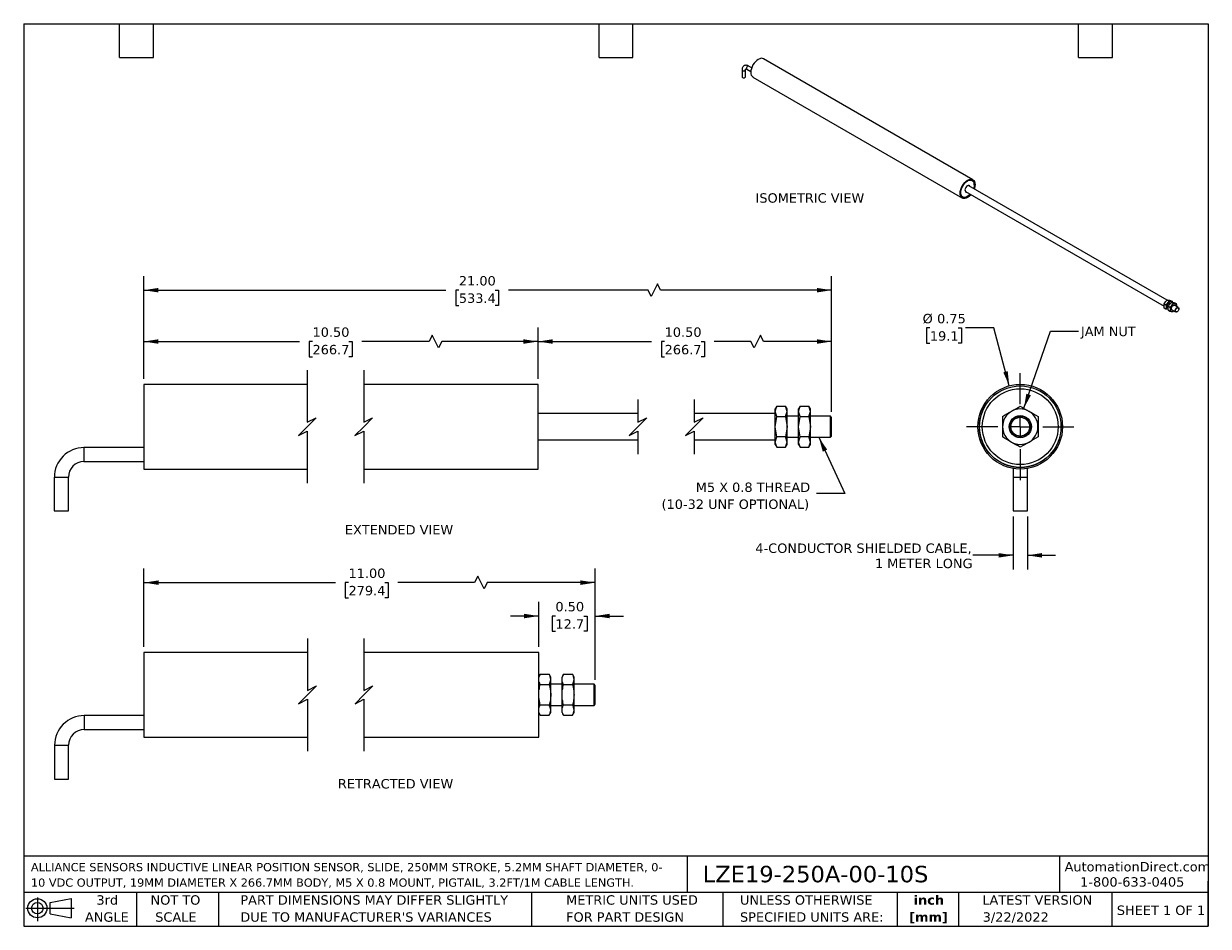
# Model space of a CAD drawing. Header units: inches. Extents: x 0.2 to 10.8, y 0.2 to 8.2.
import ezdxf

# ---------------------------------------------------------------- set-up
doc = ezdxf.new("R2010")
doc.units = ezdxf.units.IN
doc.header["$MEASUREMENT"] = 0
doc.linetypes.add('SLD-Center', pattern=[0.75, 0.6, -0.05, 0.05, -0.05])
doc.linetypes.add('SLD-Solid', pattern=[0])
doc.layers.add('CENTER', color=40, linetype='SLD-Center')
doc.layers.add('DIMENSIONS', color=140, linetype='SLD-Solid', lineweight=25)
doc.layers.add('TEXT', color=140, linetype='SLD-Solid', lineweight=25)
doc.styles.add('SLDTEXTSTYLE0', font='VERDANA.TTF')
doc.styles.add('SLDTEXTSTYLE1', font='VERDANAB.TTF')
doc.styles.get("Standard").update_dxf_attribs({"font": 'VERDANA.TTF'})
doc.dimstyles.new('SLDDIMSTYLE0', dxfattribs={"dimtxt": 0.084961, "dimasz": 0.13, "dimexe": 0, "dimexo": 0.0625, "dimgap": 0.02124, "dimtad": 0, "dimtih": 1, "dimtoh": 1, "dimrnd": 1e-09, "dimzin": 4, "dimdsep": 46, "dimtxsty": 'SLDTEXTSTYLE0', "dimsah": 1, "dimcen": 0.09, "dimadec": 0, "dimazin": 1, "dimtfac": 1, "dimtofl": 0, "dimtmove": 0, "dimatfit": 3, "dimfxl": 0, "dimfrac": 2, "dimtolj": 1, "dimtzin": 12, "dimarcsym": 0})
doc.dimstyles.new('SLDDIMSTYLE1', dxfattribs={"dimtxt": 0.18, "dimasz": 0.13, "dimexe": 0, "dimexo": 0.0625, "dimgap": 0, "dimtad": 0, "dimtih": 1, "dimtoh": 1, "dimdec": 0, "dimrnd": 1e-09, "dimzin": 0, "dimdsep": 46, "dimtxsty": 'Standard', "dimsah": 1, "dimcen": 0.09, "dimadec": 0, "dimazin": 0, "dimtfac": 0.13, "dimtdec": 0, "dimtofl": 0, "dimtmove": 0, "dimatfit": 3, "dimfxl": 0, "dimfrac": 2, "dimtolj": 1, "dimtzin": 0, "dimarcsym": 0})
doc.dimstyles.new('SLDDIMSTYLE2', dxfattribs={"dimtxt": 0.084961, "dimasz": 0.13, "dimexe": 0, "dimexo": 0.0625, "dimgap": 0.02124, "dimtad": 0, "dimtih": 1, "dimtoh": 1, "dimrnd": 1e-09, "dimdsep": 46, "dimtxsty": 'SLDTEXTSTYLE0', "dimsah": 1, "dimcen": 0, "dimadec": 0, "dimazin": 2, "dimtfac": 1, "dimtofl": 0, "dimtmove": 0, "dimatfit": 3, "dimfxl": 0, "dimfrac": 2, "dimtolj": 1, "dimtzin": 12, "dimarcsym": 0})
doc.dimstyles.new('SLDDIMSTYLE3', dxfattribs={"dimtxt": 0.084961, "dimasz": 0.13, "dimexe": 0, "dimexo": 0.0625, "dimgap": 0.02124, "dimtad": 0, "dimtih": 1, "dimtoh": 1, "dimrnd": 1e-09, "dimzin": 12, "dimdsep": 46, "dimtxsty": 'SLDTEXTSTYLE0', "dimsah": 1, "dimcen": 0.09, "dimadec": 0, "dimazin": 3, "dimtfac": 1, "dimtmove": 0, "dimatfit": 0, "dimfxl": 0, "dimfrac": 2, "dimtolj": 1, "dimtzin": 12, "dimarcsym": 0})
doc.dimstyles.new('SLDDIMSTYLE4', dxfattribs={"dimtxt": 0.084961, "dimasz": 0.13, "dimexe": 0, "dimexo": 0.0625, "dimgap": 0.02124, "dimtad": 0, "dimtih": 1, "dimtoh": 1, "dimrnd": 1e-09, "dimzin": 0, "dimdsep": 46, "dimtxsty": 'SLDTEXTSTYLE0', "dimsah": 1, "dimcen": 0.09, "dimadec": 0, "dimazin": 0, "dimtfac": 1, "dimtmove": 0, "dimatfit": 0, "dimfxl": 0, "dimfrac": 2, "dimtolj": 1, "dimtzin": 12, "dimarcsym": 0})

# ---------------------------------------------------------------- blocks, each defined once
blk = doc.blocks.new('Block11')
at = {"color": 7, "linetype": 'SLD-Solid', "lineweight": 18}
for p, q in [((0, 0.113), (0.428, 0.113)), ((0.102, 0.209), (0.102, 0)), ((0.216, 0.164), (0.401, 0.198)), ((0.216, 0.063), (0.216, 0.164)), ((0.401, 0.198), (0.401, 0.029)), ((0.216, 0.063), (0.401, 0.029))]:
    blk.add_line(p, q, dxfattribs=at)
for radius in [0.0846, 0.0506]:
    blk.add_circle((0.102, 0.113), radius, dxfattribs=at)
blk = doc.blocks.new('Block12')
at = {"color": 7, "linetype": 'Continuous'}
blk.add_blockref('Block11', (0, 0), dxfattribs=at)
blk = doc.blocks.new('SW_NOTE_0')
at = {"layer": 'TEXT', "color": 0, "char_height": 0.07292, "attachment_point": 1, "style": 'SLDTEXTSTYLE0'}
for s, insert in [('ALLIANCE SENSORS INDUCTIVE LINEAR POSITION SENSOR, SLIDE, 250MM STROKE, 5.2MM SHAFT DIAMETER, 0-', (0, 0.093)), ('10 VDC OUTPUT, 19MM DIAMETER X 266.7MM BODY, M5 X 0.8 MOUNT, PIGTAIL, 3.2FT/1M CABLE LENGTH.', (0, -0.044))]:
    blk.add_mtext(s, dxfattribs=dict(at, insert=insert))
blk = doc.blocks.new('SW_NOTE_0_1')
at = {"layer": 'TEXT', "color": 0, "char_height": 0.0833, "attachment_point": 2, "style": 'SLDTEXTSTYLE1'}
for s, insert in [('inch', (0.125, 0.106)), ('[mm]', (0.122, -0.045))]:
    blk.add_mtext(s, dxfattribs=dict(at, insert=insert))
blk = doc.blocks.new('SW_NOTE_0_2')
at = {"layer": 'TEXT', "color": 0, "char_height": 0.08333, "attachment_point": 1, "style": 'SLDTEXTSTYLE0'}
for s, insert in [('UNLESS OTHERWISE ', (0, 0.106)), ('SPECIFIED UNITS ARE:', (0, -0.045))]:
    blk.add_mtext(s, dxfattribs=dict(at, insert=insert))
blk = doc.blocks.new('SW_NOTE_0_3')
at = {"layer": 'TEXT', "color": 0, "char_height": 0.08333, "attachment_point": 1, "style": 'SLDTEXTSTYLE0'}
for s, insert in [('PART DIMENSIONS MAY DIFFER SLIGHTLY ', (0, 0.106)), ("DUE TO MANUFACTURER'S VARIANCES", (0, -0.045))]:
    blk.add_mtext(s, dxfattribs=dict(at, insert=insert))
blk = doc.blocks.new('SW_NOTE_0_4')
at = {"layer": 'TEXT', "color": 0, "char_height": 0.0833, "attachment_point": 2, "style": 'SLDTEXTSTYLE0'}
for s, insert in [('NOT TO', (0.207, 0.106)), ('SCALE', (0.211, -0.045))]:
    blk.add_mtext(s, dxfattribs=dict(at, insert=insert))
blk = doc.blocks.new('SW_NOTE_0_5')
at = {"layer": 'TEXT', "color": 0, "char_height": 0.0833, "attachment_point": 2, "style": 'SLDTEXTSTYLE0'}
for s, insert in [('3rd', (0.091, 0.106)), ('ANGLE', (0.087, -0.045))]:
    blk.add_mtext(s, dxfattribs=dict(at, insert=insert))
blk = doc.blocks.new('SW_NOTE_0_6')
at = {"layer": 'TEXT', "color": 0, "char_height": 0.08333, "attachment_point": 1, "style": 'SLDTEXTSTYLE0'}
for s, insert in [('METRIC UNITS USED ', (0, 0.106)), ('FOR PART DESIGN', (0, -0.045))]:
    blk.add_mtext(s, dxfattribs=dict(at, insert=insert))
blk = doc.blocks.new('_D')
at = {"layer": 'DIMENSIONS'}
for p, q in [((4.809, 5.103), (4.809, 5.558)), ((6.78, 5.488), (6.724, 5.377)), ((6.807, 5.433), (6.78, 5.488)), ((7.411, 4.811), (7.411, 5.558)), ((4.809, 5.433), (5.816, 5.433)), ((5.931, 5.433), (5.903, 5.433)), ((5.903, 5.433), (5.903, 5.298)), ((6.254, 5.433), (6.283, 5.433)), ((6.283, 5.433), (6.283, 5.298)), ((6.696, 5.433), (6.369, 5.433)), ((6.724, 5.377), (6.696, 5.433)), ((7.411, 5.433), (6.807, 5.433)), ((5.903, 5.298), (5.931, 5.298)), ((6.283, 5.298), (6.254, 5.298))]:
    blk.add_line(p, q, dxfattribs=at)
for points in [[(4.809, 5.433), (4.939, 5.413), (4.939, 5.453)], [(7.411, 5.433), (7.281, 5.453), (7.281, 5.413)]]:
    blk.add_solid(points, dxfattribs=at)
at = {"layer": 'DIMENSIONS', "char_height": 0.0833, "attachment_point": 1, "style": 'SLDTEXTSTYLE0'}
for s, insert in [('10.50', (5.931, 5.558)), ('266.7', (5.931, 5.403))]:
    blk.add_mtext(s, dxfattribs=dict(at, insert=insert))
blk = doc.blocks.new('_D_1')
at = {"layer": 'DIMENSIONS'}
for p, q in [((1.314, 5.103), (1.314, 5.558)), ((3.872, 5.488), (3.844, 5.433)), ((3.928, 5.377), (3.872, 5.488)), ((4.809, 5.103), (4.809, 5.558)), ((1.314, 5.433), (2.695, 5.433)), ((2.81, 5.433), (2.781, 5.433)), ((2.781, 5.433), (2.781, 5.298)), ((3.133, 5.433), (3.161, 5.433)), ((3.161, 5.433), (3.161, 5.298)), ((3.844, 5.433), (3.248, 5.433)), ((3.955, 5.433), (3.928, 5.377)), ((4.809, 5.433), (3.955, 5.433)), ((2.781, 5.298), (2.81, 5.298)), ((3.161, 5.298), (3.133, 5.298))]:
    blk.add_line(p, q, dxfattribs=at)
for points in [[(1.314, 5.433), (1.444, 5.413), (1.444, 5.453)], [(4.809, 5.433), (4.679, 5.453), (4.679, 5.413)]]:
    blk.add_solid(points, dxfattribs=at)
at = {"layer": 'DIMENSIONS', "char_height": 0.0833, "attachment_point": 1, "style": 'SLDTEXTSTYLE0'}
for s, insert in [('10.50', (2.81, 5.558)), ('266.7', (2.81, 5.403))]:
    blk.add_mtext(s, dxfattribs=dict(at, insert=insert))
blk = doc.blocks.new('_D_2')
at = {"layer": 'DIMENSIONS'}
for p, q in [((1.314, 5.103), (1.314, 6.013)), ((7.411, 4.811), (7.411, 6.013)), ((1.314, 5.888), (3.992, 5.888)), ((4.107, 5.888), (4.079, 5.888)), ((4.079, 5.888), (4.079, 5.753)), ((4.43, 5.888), (4.459, 5.888)), ((4.459, 5.888), (4.459, 5.753)), ((5.784, 5.888), (4.546, 5.888)), ((5.812, 5.832), (5.784, 5.888)), ((5.868, 5.944), (5.812, 5.832)), ((5.895, 5.888), (5.868, 5.944)), ((7.411, 5.888), (5.895, 5.888)), ((4.079, 5.753), (4.107, 5.753)), ((4.459, 5.753), (4.43, 5.753))]:
    blk.add_line(p, q, dxfattribs=at)
for points in [[(1.314, 5.888), (1.444, 5.868), (1.444, 5.908)], [(7.411, 5.888), (7.281, 5.908), (7.281, 5.868)]]:
    blk.add_solid(points, dxfattribs=at)
at = {"layer": 'DIMENSIONS', "char_height": 0.0833, "attachment_point": 1, "style": 'SLDTEXTSTYLE0'}
for s, insert in [('21.00', (4.107, 6.013)), ('533.4', (4.107, 5.859))]:
    blk.add_mtext(s, dxfattribs=dict(at, insert=insert))
blk = doc.blocks.new('SW_NOTE_0_7')
at = {"layer": 'TEXT', "color": 0, "char_height": 0.08333, "attachment_point": 3, "style": 'SLDTEXTSTYLE0'}
for s, insert in [('M5 X 0.8 THREAD', (-0.056, 0.097)), ('(10-32 UNF OPTIONAL)', (-0.065, -0.053))]:
    blk.add_mtext(s, dxfattribs=dict(at, insert=insert))
blk = doc.blocks.new('_D_3')
at = {"layer": 'DIMENSIONS'}
for p, q in [((8.282, 5.553), (8.253, 5.553)), ((8.253, 5.553), (8.253, 5.418)), ((8.534, 5.553), (8.563, 5.553)), ((8.563, 5.553), (8.563, 5.418)), ((8.849, 5.553), (8.599, 5.553)), ((8.986, 5.04), (8.849, 5.553)), ((8.253, 5.418), (8.282, 5.418)), ((8.563, 5.418), (8.534, 5.418))]:
    blk.add_line(p, q, dxfattribs=at)
blk.add_solid([(8.986, 5.04), (8.972, 5.171), (8.933, 5.16)], dxfattribs=at)
at = {"layer": 'DIMENSIONS', "char_height": 0.0833, "attachment_point": 1, "style": 'SLDTEXTSTYLE0'}
for s, insert in [('%%c', (8.218, 5.678)), ('0.75', (8.346, 5.678)), ('19.1', (8.282, 5.524))]:
    blk.add_mtext(s, dxfattribs=dict(at, insert=insert))
blk = doc.blocks.new('_D_4')
at = {"layer": 'DIMENSIONS'}
for p, q in [((9.021, 3.881), (9.021, 3.413)), ((9.146, 3.881), (9.146, 3.413)), ((9.021, 3.538), (8.662, 3.538)), ((9.146, 3.538), (9.396, 3.538))]:
    blk.add_line(p, q, dxfattribs=at)
for points in [[(9.021, 3.538), (8.891, 3.558), (8.891, 3.518)], [(9.146, 3.538), (9.276, 3.518), (9.276, 3.558)]]:
    blk.add_solid(points, dxfattribs=at)
at = {"layer": 'DIMENSIONS', "char_height": 0.08333, "attachment_point": 1, "style": 'SLDTEXTSTYLE0'}
for s, insert in [('4-CONDUCTOR SHIELDED CABLE,', (6.735, 3.643)), ('1 METER LONG', (7.795, 3.508))]:
    blk.add_mtext(s, dxfattribs=dict(at, insert=insert))
blk = doc.blocks.new('SW_CENTERMARKSYMBOL_0')
at = {"layer": 'CENTER', "color": 0}
for p, q in [((0, 0.2), (0, 0.475)), ((-0.2, 0), (-0.475, 0)), ((0, 0), (-0.1, 0)), ((0, 0), (0, 0.1)), ((0, 0), (0, -0.1)), ((0, 0), (0.1, 0)), ((0.2, 0), (0.475, 0)), ((0, -0.2), (0, -0.475))]:
    blk.add_line(p, q, dxfattribs=at)
blk = doc.blocks.new('_D_5')
at = {"layer": 'DIMENSIONS'}
for p, q in [((4.815, 2.727), (4.815, 3.125)), ((5.315, 2.435), (5.315, 3.125)), ((4.815, 3), (4.565, 3)), ((4.963, 3), (4.935, 3)), ((4.935, 3), (4.935, 2.865)), ((5.216, 3), (5.244, 3)), ((5.244, 3), (5.244, 2.865)), ((5.315, 3), (5.565, 3)), ((4.935, 2.865), (4.963, 2.865)), ((5.244, 2.865), (5.216, 2.865))]:
    blk.add_line(p, q, dxfattribs=at)
for points in [[(4.815, 3), (4.685, 3.02), (4.685, 2.98)], [(5.315, 3), (5.445, 2.98), (5.445, 3.02)]]:
    blk.add_solid(points, dxfattribs=at)
at = {"layer": 'DIMENSIONS', "char_height": 0.0833, "attachment_point": 1, "style": 'SLDTEXTSTYLE0'}
for s, insert in [('0.50', (4.963, 3.125)), ('12.7', (4.963, 2.971))]:
    blk.add_mtext(s, dxfattribs=dict(at, insert=insert))
blk = doc.blocks.new('_D_6')
at = {"layer": 'DIMENSIONS'}
for p, q in [((1.316, 2.727), (1.316, 3.421)), ((5.315, 2.435), (5.315, 3.421)), ((1.316, 3.296), (3.014, 3.296)), ((3.129, 3.296), (3.1, 3.296)), ((3.1, 3.296), (3.1, 3.161)), ((3.452, 3.296), (3.481, 3.296)), ((3.481, 3.296), (3.481, 3.161)), ((4.247, 3.296), (3.567, 3.296)), ((4.275, 3.352), (4.247, 3.296)), ((4.331, 3.241), (4.275, 3.352)), ((4.358, 3.296), (4.331, 3.241)), ((5.315, 3.296), (4.358, 3.296)), ((3.1, 3.161), (3.129, 3.161)), ((3.481, 3.161), (3.452, 3.161))]:
    blk.add_line(p, q, dxfattribs=at)
for points in [[(1.316, 3.296), (1.446, 3.276), (1.446, 3.316)], [(5.315, 3.296), (5.185, 3.316), (5.185, 3.276)]]:
    blk.add_solid(points, dxfattribs=at)
at = {"layer": 'DIMENSIONS', "char_height": 0.0833, "attachment_point": 1, "style": 'SLDTEXTSTYLE0'}
for s, insert in [('11.00', (3.129, 3.421)), ('279.4', (3.129, 3.267))]:
    blk.add_mtext(s, dxfattribs=dict(at, insert=insert))

msp = doc.modelspace()

# ---------------------------------------------------------------- linework, layer by layer
for p, q in [((8.664, 6.867), (6.808, 7.939)), ((6.617, 7.841), (6.617, 7.779)), ((6.648, 7.779), (6.648, 7.841)), ((6.66, 7.848), (6.695, 7.827)), ((6.703, 7.859), (6.675, 7.875)), ((6.714, 7.776), (8.571, 6.705)), ((8.675, 6.821), (8.675, 6.826)), ((8.599, 6.763), (10.358, 5.747)), ((10.385, 5.799), (8.628, 6.813)), ((8.611, 6.716), (8.616, 6.718)), ((10.388, 5.801), (10.401, 5.793)), ((10.415, 5.798), (10.429, 5.791)), ((10.417, 5.774), (10.415, 5.775)), ((10.424, 5.78), (10.438, 5.772)), ((10.452, 5.777), (10.466, 5.769)), ((10.36, 5.766), (10.374, 5.758)), ((10.374, 5.721), (10.36, 5.729)), ((10.395, 5.719), (10.39, 5.719)), ((10.391, 5.735), (10.394, 5.733)), ((10.394, 5.732), (10.391, 5.733)), ((10.396, 5.745), (10.41, 5.737)), ((10.41, 5.7), (10.396, 5.708)), ((10.428, 5.714), (10.46, 5.695)), ((10.432, 5.711), (10.428, 5.712)), ((10.444, 5.704), (10.438, 5.698)), ((10.483, 5.736), (10.451, 5.754)), ((10.468, 5.749), (10.468, 5.745)), ((10.472, 5.696), (10.474, 5.697)), ((10.488, 5.723), (10.488, 5.725)), ((2.764, 5.053), (1.314, 5.053)), ((1.314, 5.053), (1.314, 4.678)), ((4.809, 5.053), (3.264, 5.053)), ((4.809, 4.678), (4.809, 5.053)), ((6.925, 4.86), (6.911, 4.835)), ((6.911, 4.814), (6.925, 4.86)), ((6.911, 4.814), (6.911, 4.835)), ((6.925, 4.86), (7.003, 4.86)), ((7.017, 4.835), (7.003, 4.86)), ((7.017, 4.814), (7.003, 4.86)), ((7.017, 4.814), (7.017, 4.835)), ((7.131, 4.86), (7.117, 4.835)), ((7.117, 4.814), (7.131, 4.86)), ((7.117, 4.814), (7.117, 4.835)), ((7.131, 4.86), (7.209, 4.86)), ((7.223, 4.835), (7.209, 4.86)), ((7.223, 4.814), (7.209, 4.86)), ((7.223, 4.814), (7.223, 4.835)), ((5.694, 4.795), (4.809, 4.795)), ((6.911, 4.795), (6.194, 4.795)), ((6.911, 4.678), (6.911, 4.814)), ((6.925, 4.769), (6.911, 4.814)), ((6.911, 4.678), (6.925, 4.769)), ((6.925, 4.769), (7.003, 4.769)), ((7.003, 4.769), (7.017, 4.814)), ((7.003, 4.769), (7.017, 4.678)), ((7.017, 4.678), (7.017, 4.814)), ((7.117, 4.771), (7.017, 4.771)), ((7.117, 4.678), (7.117, 4.814)), ((7.131, 4.769), (7.117, 4.814)), ((7.117, 4.678), (7.131, 4.769)), ((7.131, 4.769), (7.209, 4.769)), ((7.209, 4.769), (7.223, 4.814)), ((7.209, 4.769), (7.223, 4.678)), ((7.223, 4.678), (7.223, 4.814)), ((7.401, 4.771), (7.223, 4.771)), ((7.411, 4.761), (7.401, 4.771)), ((7.401, 4.698), (7.401, 4.771)), ((7.411, 4.695), (7.411, 4.761)), ((1.314, 4.678), (1.314, 4.303)), ((4.809, 4.303), (4.809, 4.678)), ((6.925, 4.587), (6.911, 4.678)), ((6.911, 4.541), (6.911, 4.678)), ((7.017, 4.678), (7.003, 4.587)), ((7.017, 4.541), (7.017, 4.678)), ((7.131, 4.587), (7.117, 4.678)), ((7.117, 4.541), (7.117, 4.678)), ((7.223, 4.678), (7.209, 4.587)), ((7.223, 4.541), (7.223, 4.678)), ((7.401, 4.584), (7.401, 4.698)), ((7.411, 4.594), (7.411, 4.695)), ((4.809, 4.561), (5.694, 4.561)), ((6.194, 4.561), (6.911, 4.561)), ((6.911, 4.541), (6.925, 4.587)), ((6.925, 4.496), (6.911, 4.541)), ((6.911, 4.52), (6.911, 4.541)), ((6.911, 4.52), (6.925, 4.496)), ((7.003, 4.587), (6.925, 4.587)), ((7.017, 4.541), (7.003, 4.587)), ((7.003, 4.496), (7.017, 4.541)), ((7.003, 4.496), (7.017, 4.52)), ((7.017, 4.584), (7.117, 4.584)), ((7.017, 4.52), (7.017, 4.541)), ((7.117, 4.541), (7.131, 4.587)), ((7.131, 4.496), (7.117, 4.541)), ((7.117, 4.52), (7.117, 4.541)), ((7.117, 4.52), (7.131, 4.496)), ((7.209, 4.587), (7.131, 4.587)), ((7.223, 4.541), (7.209, 4.587)), ((7.209, 4.496), (7.223, 4.541)), ((7.209, 4.496), (7.223, 4.52)), ((7.223, 4.584), (7.401, 4.584)), ((7.223, 4.52), (7.223, 4.541)), ((7.401, 4.584), (7.411, 4.594)), ((1.314, 4.494), (0.784, 4.494)), ((0.784, 4.494), (0.784, 4.369)), ((6.925, 4.496), (7.003, 4.496)), ((7.131, 4.496), (7.209, 4.496)), ((0.784, 4.369), (1.314, 4.369)), ((9.021, 4.308), (9.021, 4.231)), ((9.146, 4.231), (9.146, 4.308)), ((0.521, 4.231), (0.521, 3.931)), ((0.521, 4.231), (0.646, 4.231)), ((0.646, 3.931), (0.646, 4.231)), ((1.314, 4.303), (2.764, 4.303)), ((3.264, 4.303), (4.809, 4.303)), ((9.021, 4.231), (9.021, 3.931)), ((9.021, 4.231), (9.146, 4.231)), ((9.146, 3.931), (9.146, 4.231)), ((0.521, 3.931), (0.646, 3.931)), ((9.021, 3.931), (9.146, 3.931)), ((2.766, 2.677), (1.316, 2.677)), ((1.316, 2.677), (1.316, 2.302)), ((4.815, 2.677), (3.266, 2.677)), ((4.815, 2.302), (4.815, 2.677)), ((4.829, 2.484), (4.815, 2.459)), ((4.829, 2.484), (4.908, 2.484)), ((4.922, 2.459), (4.908, 2.484)), ((4.922, 2.438), (4.922, 2.459)), ((4.922, 2.302), (4.922, 2.438)), ((5.036, 2.484), (5.022, 2.459)), ((5.022, 2.438), (5.022, 2.459)), ((5.022, 2.302), (5.022, 2.438)), ((5.036, 2.484), (5.114, 2.484)), ((5.128, 2.459), (5.114, 2.484)), ((5.128, 2.438), (5.128, 2.459)), ((5.128, 2.302), (5.128, 2.438)), ((4.829, 2.393), (4.908, 2.393)), ((5.022, 2.395), (4.922, 2.395)), ((5.036, 2.393), (5.114, 2.393)), ((5.305, 2.395), (5.128, 2.395)), ((5.315, 2.385), (5.305, 2.395)), ((5.305, 2.322), (5.305, 2.395)), ((5.305, 2.208), (5.305, 2.322)), ((5.315, 2.32), (5.315, 2.385)), ((5.315, 2.218), (5.315, 2.32)), ((1.316, 2.302), (1.316, 1.927)), ((4.815, 1.927), (4.815, 2.302)), ((4.908, 2.211), (4.829, 2.211)), ((4.922, 2.166), (4.922, 2.302)), ((4.922, 2.208), (5.022, 2.208)), ((5.022, 2.166), (5.022, 2.302)), ((5.114, 2.211), (5.036, 2.211)), ((5.128, 2.166), (5.128, 2.302)), ((5.128, 2.208), (5.305, 2.208)), ((5.305, 2.208), (5.315, 2.218)), ((1.316, 2.118), (0.786, 2.118)), ((0.786, 2.118), (0.786, 1.993)), ((4.815, 2.144), (4.829, 2.12)), ((4.829, 2.12), (4.908, 2.12)), ((4.908, 2.12), (4.922, 2.144)), ((4.922, 2.144), (4.922, 2.166)), ((5.022, 2.144), (5.022, 2.166)), ((5.022, 2.144), (5.036, 2.12)), ((5.036, 2.12), (5.114, 2.12)), ((5.114, 2.12), (5.128, 2.144)), ((5.128, 2.144), (5.128, 2.166)), ((0.786, 1.993), (1.316, 1.993)), ((1.316, 1.927), (2.766, 1.927)), ((3.266, 1.927), (4.815, 1.927)), ((0.523, 1.855), (0.523, 1.555)), ((0.523, 1.855), (0.648, 1.855)), ((0.648, 1.555), (0.648, 1.855)), ((0.523, 1.555), (0.648, 1.555))]:
    msp.add_line(p, q)
at = {"flags": 128}
for points in [[(6.675, 7.875), (6.672, 7.875), (6.668, 7.874), (6.663, 7.87), (6.66, 7.866), (6.657, 7.86), (6.656, 7.855), (6.657, 7.85), (6.66, 7.848), (6.66, 7.848)], [(6.808, 7.939), (6.798, 7.942), (6.787, 7.943), (6.774, 7.94), (6.761, 7.934), (6.748, 7.925), (6.736, 7.913), (6.724, 7.9), (6.714, 7.884), (6.706, 7.868), (6.7, 7.851), (6.696, 7.835), (6.695, 7.819)], [(6.617, 7.841), (6.618, 7.837), (6.621, 7.834), (6.626, 7.832), (6.632, 7.832), (6.638, 7.832), (6.643, 7.834), (6.647, 7.837), (6.648, 7.841)], [(6.617, 7.779), (6.618, 7.776), (6.621, 7.773), (6.626, 7.771), (6.632, 7.77), (6.638, 7.771), (6.643, 7.773), (6.647, 7.776), (6.648, 7.779), (6.648, 7.779)], [(8.551, 6.748), (8.552, 6.763), (8.556, 6.78), (8.562, 6.797), (8.571, 6.813), (8.581, 6.828), (8.592, 6.842), (8.604, 6.853), (8.617, 6.862), (8.63, 6.868), (8.643, 6.871), (8.654, 6.871), (8.664, 6.867), (8.673, 6.86), (8.679, 6.85), (8.682, 6.838), (8.684, 6.824), (8.682, 6.808), (8.679, 6.792), (8.677, 6.785)], [(8.646, 6.736), (8.642, 6.732), (8.63, 6.72), (8.617, 6.712), (8.605, 6.706), (8.593, 6.703), (8.582, 6.704), (8.572, 6.707), (8.564, 6.714), (8.558, 6.723), (8.555, 6.735), (8.553, 6.749), (8.555, 6.764), (8.558, 6.78), (8.564, 6.796), (8.572, 6.812), (8.582, 6.827), (8.593, 6.84), (8.605, 6.851), (8.617, 6.86), (8.63, 6.866), (8.642, 6.868), (8.653, 6.868), (8.663, 6.864), (8.671, 6.858), (8.677, 6.848), (8.68, 6.837), (8.681, 6.823), (8.681, 6.823)], [(8.64, 6.739), (8.638, 6.736), (8.626, 6.726), (8.614, 6.717), (8.602, 6.712), (8.59, 6.71), (8.579, 6.711), (8.57, 6.716), (8.563, 6.724), (8.559, 6.734), (8.556, 6.747), (8.557, 6.762), (8.56, 6.777), (8.565, 6.794), (8.573, 6.809), (8.582, 6.824), (8.593, 6.837)], [(8.593, 6.837), (8.605, 6.848), (8.617, 6.856), (8.63, 6.862), (8.641, 6.864), (8.652, 6.862), (8.661, 6.858), (8.668, 6.85), (8.673, 6.839), (8.675, 6.826), (8.675, 6.812), (8.672, 6.796), (8.67, 6.789)], [(8.647, 6.735), (8.643, 6.73), (8.63, 6.718), (8.617, 6.709), (8.604, 6.703), (8.592, 6.7), (8.581, 6.701), (8.571, 6.705), (8.562, 6.711), (8.556, 6.721), (8.552, 6.733), (8.551, 6.748)], [(8.636, 6.809), (8.635, 6.812), (8.629, 6.815), (8.622, 6.815), (8.615, 6.812), (8.607, 6.806), (8.6, 6.797), (8.596, 6.787), (8.593, 6.777), (8.594, 6.769), (8.597, 6.762), (8.602, 6.758), (8.607, 6.758)], [(10.387, 5.744), (10.388, 5.753), (10.392, 5.762), (10.397, 5.769), (10.404, 5.775), (10.411, 5.777), (10.416, 5.776)], [(10.394, 5.732), (10.392, 5.733), (10.388, 5.737), (10.387, 5.744)], [(10.395, 5.719), (10.393, 5.719), (10.39, 5.719)], [(10.423, 5.723), (10.424, 5.732), (10.428, 5.741), (10.434, 5.748), (10.44, 5.753), (10.447, 5.756), (10.453, 5.755), (10.456, 5.751)], [(10.433, 5.711), (10.428, 5.712), (10.424, 5.716), (10.423, 5.723)], [(10.453, 5.755), (10.453, 5.755), (10.456, 5.752)], [(10.456, 5.71), (10.458, 5.718), (10.463, 5.726), (10.469, 5.732), (10.475, 5.736), (10.481, 5.736), (10.486, 5.734), (10.488, 5.728), (10.488, 5.725)], [(10.472, 5.696), (10.468, 5.695), (10.462, 5.694), (10.458, 5.697), (10.456, 5.702), (10.456, 5.71)], [(10.459, 5.71), (10.461, 5.717), (10.466, 5.724), (10.471, 5.73), (10.477, 5.733), (10.482, 5.733), (10.486, 5.731), (10.488, 5.726), (10.488, 5.719), (10.486, 5.712), (10.482, 5.705), (10.476, 5.699), (10.47, 5.696), (10.465, 5.695), (10.461, 5.698), (10.459, 5.703), (10.459, 5.71)], [(10.468, 5.749), (10.468, 5.745), (10.468, 5.745)]]:
    msp.add_lwpolyline(points, dxfattribs=at)
for radius in [0.375, 0.362, 0.361, 0.336, 0.0984, 0.0935, 0.0835]:
    msp.add_circle((9.083, 4.678), radius)
for centre, radius, start, end in [((6.74, 7.813), 0.045, 172.7442, 235.9436), ((8.629, 6.831), 0.0465, 354.7504, 50.2835), ((8.608, 6.774), 0.0144, 177.3511, 234.5867), ((8.622, 6.801), 0.0138, 64.159, 123.9139), ((8.565, 6.825), 0.117, 340.6697, 358.8892), ((8.584, 6.756), 0.0483, 250.8147, 304.1622), ((10.42, 5.754), 0.0359, 93.4295, 146.5651), ((10.416, 5.776), 0.0145, 19.6686, 84.0698), ((10.436, 5.736), 0.0604, 140.2279, 177.3607), ((10.393, 5.736), 0.0173, 170.7481, 259.4532), ((10.43, 5.715), 0.0173, 170.7481, 259.4532), ((10.473, 5.715), 0.0604, 140.2279, 177.3607), ((10.456, 5.733), 0.0359, 93.4295, 146.5651), ((10.427, 5.726), 0.0282, 269.8601, 309.6275), ((10.451, 5.752), 0.0173, 350.7481, 79.4532), ((9.083, 4.678), 0.157, 60, 120), ((9.083, 4.678), 0.157, 120, 180), ((9.083, 4.678), 0.157, 0, 60), ((9.083, 4.678), 0.157, 180, 240), ((9.083, 4.678), 0.157, 300, 0), ((9.083, 4.678), 0.157, 240, 300), ((0.784, 4.231), 0.262, 89.9999, 180.0001), ((0.784, 4.231), 0.138, 90.0001, 179.9999), ((0.786, 1.855), 0.262, 89.9999, 180.0001), ((0.786, 1.855), 0.138, 90.0001, 179.9999)]:
    msp.add_arc(centre, radius, start, end)
for points, knots in [([(6.675, 7.874), (6.674, 7.875), (6.671, 7.877), (6.664, 7.88), (6.655, 7.882), (6.646, 7.881), (6.637, 7.879), (6.629, 7.873), (6.623, 7.866), (6.618, 7.856), (6.617, 7.848), (6.617, 7.842), (6.617, 7.841)], [0, 0, 0, 0, 0.036217, 0.140551, 0.247127, 0.355186, 0.465911, 0.583664, 0.699691, 0.819585, 0.939949, 1, 1, 1, 1]), ([(6.648, 7.841), (6.648, 7.842), (6.648, 7.844), (6.649, 7.847), (6.65, 7.849), (6.65, 7.85), (6.65, 7.85), (6.652, 7.85), (6.655, 7.85), (6.658, 7.849), (6.66, 7.848), (6.66, 7.848)], [0, 0, 0, 0, 0.063691, 0.175413, 0.291009, 0.418823, 0.589304, 0.742125, 0.862255, 0.982323, 1, 1, 1, 1]), ([(10.429, 5.791), (10.43, 5.787), (10.431, 5.784), (10.431, 5.78), (10.431, 5.78)], [0, 0, 0, 0, 0.990299, 1, 1, 1, 1]), ([(4.815, 2.438), (4.816, 2.446), (4.818, 2.462), (4.825, 2.476), (4.829, 2.484)], [0, 0, 0, 0, 0.479739, 1, 1, 1, 1]), ([(4.829, 2.393), (4.825, 2.4), (4.818, 2.414), (4.816, 2.43), (4.815, 2.438)], [0, 0, 0, 0, 0.51033, 1, 1, 1, 1]), ([(4.922, 2.438), (4.921, 2.446), (4.919, 2.462), (4.912, 2.476), (4.908, 2.484)], [0, 0, 0, 0, 0.47974, 1, 1, 1, 1]), ([(4.908, 2.393), (4.912, 2.4), (4.919, 2.414), (4.921, 2.43), (4.922, 2.438)], [0, 0, 0, 0, 0.510329, 1, 1, 1, 1]), ([(5.022, 2.438), (5.022, 2.446), (5.024, 2.462), (5.032, 2.476), (5.036, 2.484)], [0, 0, 0, 0, 0.479736, 1, 1, 1, 1]), ([(5.036, 2.393), (5.032, 2.4), (5.024, 2.414), (5.022, 2.43), (5.022, 2.438)], [0, 0, 0, 0, 0.510329, 1, 1, 1, 1]), ([(5.128, 2.438), (5.127, 2.446), (5.126, 2.462), (5.118, 2.476), (5.114, 2.484)], [0, 0, 0, 0, 0.479736, 1, 1, 1, 1]), ([(5.114, 2.393), (5.118, 2.4), (5.126, 2.414), (5.127, 2.43), (5.128, 2.438)], [0, 0, 0, 0, 0.510329, 1, 1, 1, 1]), ([(4.815, 2.302), (4.816, 2.317), (4.817, 2.348), (4.825, 2.378), (4.829, 2.393)], [0, 0, 0, 0, 0.494511, 1, 1, 1, 1]), ([(4.908, 2.393), (4.912, 2.378), (4.919, 2.348), (4.921, 2.317), (4.922, 2.302)], [0, 0, 0, 0, 0.495458, 1, 1, 1, 1]), ([(5.022, 2.302), (5.022, 2.317), (5.024, 2.348), (5.032, 2.378), (5.036, 2.393)], [0, 0, 0, 0, 0.49451, 1, 1, 1, 1]), ([(5.114, 2.393), (5.118, 2.378), (5.126, 2.348), (5.127, 2.317), (5.128, 2.302)], [0, 0, 0, 0, 0.495458, 1, 1, 1, 1]), ([(4.829, 2.211), (4.825, 2.226), (4.818, 2.256), (4.816, 2.286), (4.815, 2.302)], [0, 0, 0, 0, 0.495458, 1, 1, 1, 1]), ([(4.815, 2.166), (4.816, 2.173), (4.818, 2.189), (4.825, 2.204), (4.829, 2.211)], [0, 0, 0, 0, 0.479738, 1, 1, 1, 1]), ([(4.922, 2.302), (4.921, 2.287), (4.92, 2.256), (4.912, 2.226), (4.908, 2.211)], [0, 0, 0, 0, 0.494511, 1, 1, 1, 1]), ([(4.922, 2.166), (4.921, 2.173), (4.919, 2.189), (4.912, 2.204), (4.908, 2.211)], [0, 0, 0, 0, 0.479739, 1, 1, 1, 1]), ([(5.036, 2.211), (5.032, 2.226), (5.024, 2.256), (5.022, 2.286), (5.022, 2.302)], [0, 0, 0, 0, 0.495458, 1, 1, 1, 1]), ([(5.022, 2.166), (5.022, 2.173), (5.024, 2.189), (5.032, 2.204), (5.036, 2.211)], [0, 0, 0, 0, 0.479736, 1, 1, 1, 1]), ([(5.128, 2.302), (5.127, 2.287), (5.126, 2.256), (5.118, 2.226), (5.114, 2.211)], [0, 0, 0, 0, 0.4945102, 1, 1, 1, 1]), ([(5.128, 2.166), (5.127, 2.173), (5.126, 2.189), (5.118, 2.204), (5.114, 2.211)], [0, 0, 0, 0, 0.479736, 1, 1, 1, 1]), ([(4.829, 2.12), (4.825, 2.127), (4.818, 2.142), (4.816, 2.158), (4.815, 2.166)], [0, 0, 0, 0, 0.510329, 1, 1, 1, 1]), ([(4.908, 2.12), (4.912, 2.127), (4.919, 2.142), (4.921, 2.158), (4.922, 2.166)], [0, 0, 0, 0, 0.510328, 1, 1, 1, 1]), ([(5.036, 2.12), (5.032, 2.127), (5.024, 2.142), (5.022, 2.158), (5.022, 2.166)], [0, 0, 0, 0, 0.510328, 1, 1, 1, 1]), ([(5.114, 2.12), (5.118, 2.127), (5.126, 2.142), (5.127, 2.158), (5.128, 2.166)], [0, 0, 0, 0, 0.510328, 1, 1, 1, 1])]:
    msp.add_open_spline(points, degree=3, knots=knots)
for points in [[(10.36, 5.766), (10.363, 5.773), (10.366, 5.779), (10.371, 5.785)], [(10.371, 5.785), (10.376, 5.791), (10.382, 5.796), (10.388, 5.801)], [(10.388, 5.801), (10.391, 5.801), (10.394, 5.802), (10.399, 5.801)], [(10.39, 5.774), (10.395, 5.78), (10.398, 5.786), (10.401, 5.793)], [(10.399, 5.801), (10.404, 5.801), (10.409, 5.8), (10.415, 5.798)], [(10.401, 5.793), (10.408, 5.792), (10.413, 5.791), (10.418, 5.79)], [(10.408, 5.764), (10.412, 5.77), (10.418, 5.775), (10.424, 5.78)], [(10.418, 5.79), (10.423, 5.79), (10.426, 5.79), (10.429, 5.791)], [(10.424, 5.78), (10.427, 5.78), (10.431, 5.781), (10.436, 5.78)], [(10.436, 5.78), (10.44, 5.78), (10.446, 5.779), (10.452, 5.777)], [(10.357, 5.749), (10.357, 5.756), (10.358, 5.761), (10.36, 5.766)], [(10.36, 5.729), (10.358, 5.736), (10.357, 5.743), (10.357, 5.749)], [(10.374, 5.758), (10.38, 5.763), (10.385, 5.768), (10.39, 5.774)], [(10.374, 5.758), (10.375, 5.751), (10.376, 5.745), (10.376, 5.738)], [(10.376, 5.738), (10.376, 5.732), (10.375, 5.726), (10.374, 5.721)], [(10.39, 5.719), (10.385, 5.719), (10.38, 5.72), (10.374, 5.721)], [(10.394, 5.728), (10.394, 5.735), (10.395, 5.74), (10.396, 5.745)], [(10.396, 5.708), (10.395, 5.715), (10.394, 5.722), (10.394, 5.728)], [(10.396, 5.745), (10.399, 5.752), (10.403, 5.758), (10.408, 5.764)], [(10.41, 5.737), (10.416, 5.742), (10.422, 5.747), (10.426, 5.753)], [(10.41, 5.737), (10.412, 5.73), (10.413, 5.724), (10.413, 5.717)], [(10.413, 5.717), (10.413, 5.711), (10.412, 5.705), (10.41, 5.7)], [(10.426, 5.698), (10.422, 5.698), (10.416, 5.699), (10.41, 5.7)], [(10.426, 5.753), (10.431, 5.759), (10.435, 5.765), (10.438, 5.772)], [(10.438, 5.698), (10.435, 5.697), (10.431, 5.697), (10.426, 5.698)], [(10.438, 5.772), (10.444, 5.771), (10.45, 5.77), (10.454, 5.769)], [(10.454, 5.769), (10.459, 5.769), (10.463, 5.769), (10.466, 5.769)], [(10.466, 5.769), (10.467, 5.763), (10.468, 5.756), (10.468, 5.749)], [(9.004, 4.814), (9.031, 4.83), (9.057, 4.845), (9.083, 4.86)], [(9.083, 4.86), (9.109, 4.845), (9.135, 4.83), (9.162, 4.814)], [(8.926, 4.769), (8.951, 4.784), (8.977, 4.799), (9.004, 4.814)], [(8.926, 4.769), (8.926, 4.739), (8.926, 4.709), (8.926, 4.678)], [(9.162, 4.814), (9.189, 4.799), (9.215, 4.784), (9.241, 4.769)], [(9.241, 4.769), (9.241, 4.739), (9.241, 4.709), (9.241, 4.678)], [(8.926, 4.678), (8.926, 4.647), (8.926, 4.617), (8.926, 4.587)], [(9.241, 4.678), (9.241, 4.647), (9.241, 4.617), (9.241, 4.587)], [(9.004, 4.541), (8.977, 4.557), (8.951, 4.572), (8.926, 4.587)], [(9.083, 4.496), (9.057, 4.511), (9.031, 4.526), (9.004, 4.541)], [(9.162, 4.541), (9.135, 4.526), (9.109, 4.511), (9.083, 4.496)], [(9.241, 4.587), (9.215, 4.572), (9.189, 4.557), (9.162, 4.541)]]:
    msp.add_open_spline(points, degree=3)
at = {"layer": 'DIMENSIONS', "color": 140}
for p, q in [((2.764, 5.178), (2.764, 4.717)), ((3.264, 5.178), (3.264, 4.717)), ((5.694, 4.92), (5.694, 4.717)), ((6.194, 4.92), (6.194, 4.717)), ((2.764, 4.717), (2.843, 4.757)), ((2.843, 4.757), (2.764, 4.678)), ((3.264, 4.717), (3.343, 4.757)), ((3.343, 4.757), (3.264, 4.678)), ((5.694, 4.717), (5.773, 4.757)), ((5.773, 4.757), (5.694, 4.678)), ((6.194, 4.717), (6.273, 4.757)), ((6.273, 4.757), (6.194, 4.678)), ((2.764, 4.678), (2.685, 4.599)), ((2.685, 4.599), (2.764, 4.638)), ((2.764, 4.638), (2.764, 4.178)), ((3.264, 4.678), (3.185, 4.599)), ((3.185, 4.599), (3.264, 4.638)), ((3.264, 4.638), (3.264, 4.178)), ((5.694, 4.678), (5.616, 4.599)), ((5.616, 4.599), (5.694, 4.638)), ((5.694, 4.638), (5.694, 4.436)), ((6.194, 4.678), (6.116, 4.599)), ((6.116, 4.599), (6.194, 4.638)), ((6.194, 4.638), (6.194, 4.436)), ((2.766, 2.802), (2.766, 2.341)), ((3.266, 2.802), (3.266, 2.341)), ((2.766, 2.341), (2.844, 2.381)), ((2.844, 2.381), (2.766, 2.302)), ((3.266, 2.341), (3.344, 2.381)), ((3.344, 2.381), (3.266, 2.302)), ((2.766, 2.302), (2.687, 2.223)), ((2.687, 2.223), (2.766, 2.263)), ((2.766, 2.263), (2.766, 1.802)), ((3.266, 2.302), (3.187, 2.223)), ((3.187, 2.223), (3.266, 2.263)), ((3.266, 2.263), (3.266, 1.802))]:
    msp.add_line(p, q, dxfattribs=at)
at = {"layer": 'TEXT'}
for p, q in [((0.25, 8.25), (10.75, 8.25)), ((0.25, 8.25), (0.25, 0.25)), ((1.1, 7.95), (1.1, 8.25)), ((1.4, 7.95), (1.4, 8.25)), ((5.35, 7.95), (5.35, 8.25)), ((5.65, 7.95), (5.65, 8.25)), ((9.6, 7.95), (9.6, 8.25)), ((9.9, 7.95), (9.9, 8.25)), ((10.75, 8.25), (10.75, 0.25)), ((1.1, 7.95), (1.4, 7.95)), ((5.35, 7.95), (5.65, 7.95)), ((9.6, 7.95), (9.9, 7.95)), ((10.75, 0.871), (0.25, 0.871)), ((6.132, 0.871), (6.132, 0.55)), ((9.432, 0.871), (9.432, 0.55)), ((10.75, 0.25), (10.75, 0.65)), ((10.75, 0.55), (0.25, 0.55)), ((1.25, 0.55), (1.25, 0.25)), ((1.977, 0.55), (1.977, 0.25)), ((4.75, 0.55), (4.75, 0.25)), ((6.448, 0.55), (6.448, 0.25)), ((7.993, 0.55), (7.993, 0.25)), ((8.536, 0.55), (8.536, 0.25)), ((9.896, 0.55), (9.896, 0.25)), ((0.25, 0.25), (10.75, 0.25))]:
    msp.add_line(p, q, dxfattribs=at)

# ---------------------------------------------------------------- block references
at = {"layer": 'CENTER'}
msp.add_blockref('SW_CENTERMARKSYMBOL_0', (9.083, 4.678), dxfattribs=at)
at = {"layer": 'TEXT'}
for name, p in [('SW_NOTE_0_7', (7.277, 4.086)), ('SW_NOTE_0', (0.314, 0.718)), ('SW_NOTE_0_5', (0.9, 0.419)), ('SW_NOTE_0_4', (1.388, 0.419)), ('SW_NOTE_0_3', (2.17, 0.419)), ('SW_NOTE_0_6', (5.058, 0.419)), ('SW_NOTE_0_2', (6.599, 0.419)), ('SW_NOTE_0_1', (8.148, 0.419)), ('Block12', (0.269, 0.297))]:
    msp.add_blockref(name, p, dxfattribs=at)

# ---------------------------------------------------------------- texts
at = {"layer": 'TEXT', "style": 'SLDTEXTSTYLE0'}
for s, insert, char_height, attachment_point in [('ISOMETRIC VIEW', (6.737, 6.747), 0.08333, 1), ('JAM NUT', (9.621, 5.564), 0.0833, 1), ('EXTENDED VIEW', (3.097, 3.806), 0.08333, 1), ('RETRACTED VIEW', (3.035, 1.555), 0.08333, 1), ('LZE19-250A-00-10S', (6.268, 0.786), 0.14583, 1), ('AutomationDirect.com', (9.476, 0.82), 0.08333, 1), ('1-800-633-0405', (9.614, 0.685), 0.08333, 1), ('LATEST VERSION', (9.234, 0.525), 0.08333, 2), ('SHEET 1 OF 1', (9.939, 0.434), 0.08333, 1), ('3/22/2022', (9.043, 0.374), 0.0833, 2)]:
    msp.add_mtext(s, dxfattribs=dict(at, insert=insert, char_height=char_height, attachment_point=attachment_point))

# ---------------------------------------------------------------- dimensions: what is measured, and where the dimension line sits
at = {"layer": 'DIMENSIONS'}
for base, p1, p2, text, picture, middle in [((7.411, 5.888), (1.314, 5.053), (7.411, 4.761), '21.00', '_D_2', (4.269, 5.888)), ((1.314, 5.433), (4.809, 5.053), (1.314, 5.053), '10.50', '_D_1', (2.971, 5.433)), ((7.411, 5.433), (4.809, 5.053), (7.411, 4.761), '10.50', '_D', (6.093, 5.433)), ((1.316, 3.296), (5.315, 2.385), (1.316, 2.677), '11.00', '_D_6', (3.29, 3.296))]:
    dim = msp.add_linear_dim(base=base, p1=p1, p2=p2, text=text, dimstyle='SLDDIMSTYLE0', dxfattribs=at)
    dim.commit()
    dim.dimension.update_dxf_attribs({"geometry": picture, "text_midpoint": middle, "dimtype": 160})
dim = msp.add_diameter_dim_2p(p1=(9.18, 4.316), p2=(8.986, 5.04), dimstyle='SLDDIMSTYLE2', dxfattribs=at)
dim.commit()
dim.dimension.update_dxf_attribs({"geometry": '_D_3', "text_midpoint": (8.408, 5.553), "dimtype": 163})
dim = msp.add_linear_dim(base=(9.146, 3.538), p1=(9.021, 3.931), p2=(9.146, 3.931), angle=0, text='4-CONDUCTOR SHIELDED CABLE,\\P1 METER LONG', dimstyle='SLDDIMSTYLE3', dxfattribs=at)
dim.commit()
dim.dimension.update_dxf_attribs({"geometry": '_D_4', "text_midpoint": (7.689, 3.538), "dimtype": 160})
dim = msp.add_linear_dim(base=(5.315, 3), p1=(4.815, 2.677), p2=(5.315, 2.385), dimstyle='SLDDIMSTYLE4', dxfattribs=at)
dim.commit()
dim.dimension.update_dxf_attribs({"geometry": '_D_5', "text_midpoint": (5.09, 3), "dimtype": 160})

# ---------------------------------------------------------------- leaders
at = {"layer": 'TEXT'}
for points in [[(9.115, 4.841), (9.35, 5.524), (9.6, 5.524)], [(7.298, 4.584), (7.527, 4.086), (7.277, 4.086)]]:
    msp.add_leader(points, dimstyle='SLDDIMSTYLE1', dxfattribs=at)

doc.saveas('drawing.dxf')
